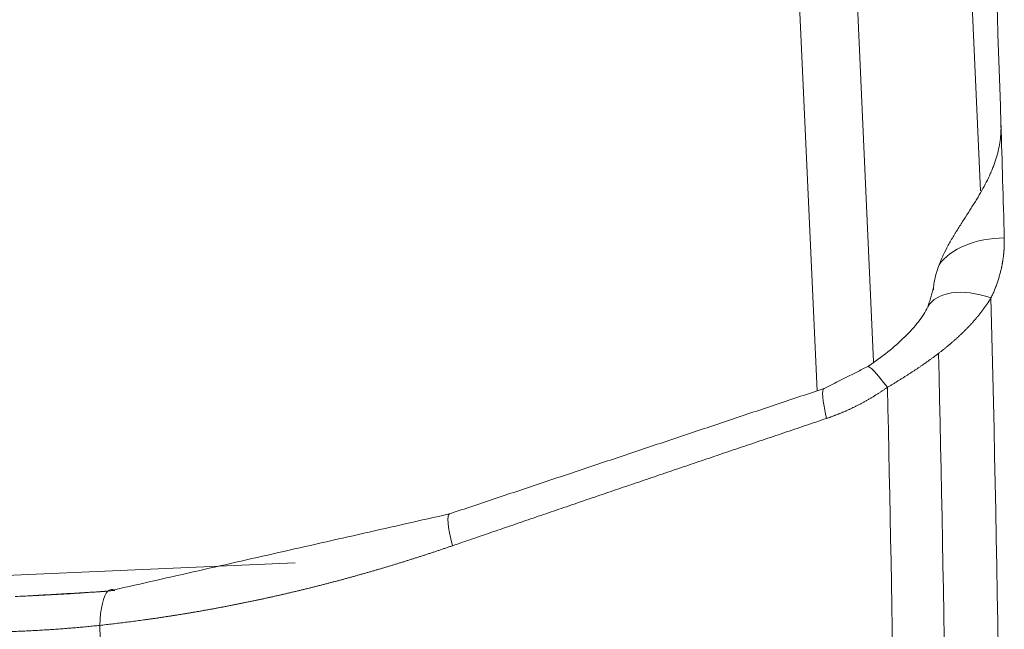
# Model space of a CAD drawing. Header units: millimetres. Extents: x 35469 to 44263, y -24881 to -16268.
# Tile 154 of 231: x 43770.46 to 43774.77, y -24746.27 to -24743.6. Entities that reach past the tile are written whole.
import ezdxf

# ---------------------------------------------------------------- set-up
doc = ezdxf.new("R2010")
doc.units = ezdxf.units.MM
doc.header["$LTSCALE"] = 0.3175
doc.layers.add('1轮廓实线层', color=7, linetype='Continuous', lineweight=18)

# ---------------------------------------------------------------- blocks, each defined once
blk = doc.blocks.new('MR20E-1840')
at = {"layer": '1轮廓实线层'}
for p, q in [((15610.9238, -10800.1868), (15611.017, -10802.2458)), ((15610.7699, -10802.3725), (15610.6736, -10800.2462)), ((15611.4401, -10800.5263), (15611.4842, -10801.4994)), ((15605.8105, -10803.239), (15608.4897, -10803.1246))]:
    blk.add_line(p, q, dxfattribs=at)
for centre, major_axis, ratio, start_param, end_param in [((15611.3301, -10807.4632), (0, 9.375), 0.034828, 5.44291, 5.812659), ((15611.3301, -10807.4632), (0, 9.375), 0.034828, 5.373781, 5.44291), ((15611.5795, -10801.8891), (-0.2999, -0.0081), 0.613844, 4.668257, 5.869454), ((15611.5213, -10802.1424), (-0.2682, 0.1345), 0.552589, 4.952235, 6.273301), ((15611.2652, -10807.4632), (0, 9.375), 0.034828, 4.869486, 5.338884), ((15611.0302, -10807.4632), (0, 9.375), 0.034828, 4.899182, 5.307332), ((15611.1608, -10802.514), (-0.1697, 0.2474), 0.081887, 5.341223, 6.284808), ((15610.8948, -10802.6471), (-0.0945, 0.2847), 0.124811, 6.282074, 7.241728), ((15610.8065, -10807.4632), (0, -9.303), 0.034828, 1.773406, 2.15178), ((15609.2593, -10803.1944), (-0.096, 0.2842), 0.128951, 6.2815, 7.275691), ((15607.7186, -10803.5387), (-0.033, 0.2982), 0.257901, 0.196402, 1.047784), ((15607.7186, -10803.5387), (-0.033, 0.2982), 0.257901, 6.08978, 6.479595), ((15607.3874, -10807.4632), (0, 8.2034), 0.034828, 4.977394, 5.230976)]:
    blk.add_ellipse(centre, major_axis=major_axis, ratio=ratio, start_param=start_param, end_param=end_param, dxfattribs=at)
for points, knots in [([(15611.5733, -10801.2076), (15611.5736, -10801.2197), (15611.5734, -10801.2438), (15611.5711, -10801.2678), (15611.5662, -10801.3038), (15611.561, -10801.3277), (15611.5504, -10801.3637), (15611.5463, -10801.3758), (15611.5395, -10801.394), (15611.5371, -10801.4001), (15611.5321, -10801.4123), (15611.5295, -10801.4184), (15611.5159, -10801.4488), (15611.5033, -10801.4732), (15611.4823, -10801.5103), (15611.475, -10801.5228), (15611.4634, -10801.5418), (15611.4595, -10801.5482), (15611.4515, -10801.561), (15611.4474, -10801.5675), (15611.4351, -10801.5871), (15611.4267, -10801.6001), (15611.4097, -10801.6266), (15611.4012, -10801.6399), (15611.3883, -10801.6602), (15611.3819, -10801.6704), (15611.3756, -10801.6808), (15611.3713, -10801.6878), (15611.3692, -10801.6913), (15611.3588, -10801.7087), (15611.3507, -10801.7227), (15611.3353, -10801.7509), (15611.328, -10801.7651), (15611.3196, -10801.783), (15611.3179, -10801.7865), (15611.3147, -10801.7937), (15611.3131, -10801.7974), (15611.3085, -10801.8082), (15611.3056, -10801.8154), (15611.3029, -10801.8226)], [0, 0, 0, 0, 0.0625, 0.125, 0.125, 0.25, 0.25, 0.3125, 0.3125, 0.34375, 0.34375, 0.375, 0.375, 0.5, 0.5, 0.5625, 0.5625, 0.59375, 0.59375, 0.625, 0.625, 0.6875, 0.6875, 0.75, 0.75, 0.78125, 0.796875, 0.796875, 0.8125, 0.8125, 0.875, 0.875, 0.9375, 0.9375, 0.953125, 0.953125, 0.96875, 0.96875, 1, 1, 1, 1]), ([(15611.5877, -10801.7049), (15611.5878, -10801.7064), (15611.5878, -10801.7095), (15611.5879, -10801.7141), (15611.5879, -10801.7187), (15611.5879, -10801.7233), (15611.5879, -10801.7279), (15611.5878, -10801.7325), (15611.5876, -10801.737), (15611.5875, -10801.7416), (15611.5873, -10801.7462), (15611.587, -10801.7508), (15611.5867, -10801.7554), (15611.5864, -10801.76), (15611.5861, -10801.7645), (15611.5857, -10801.7691), (15611.5852, -10801.7737), (15611.5847, -10801.7782), (15611.5842, -10801.7828), (15611.5837, -10801.7874), (15611.5831, -10801.7919), (15611.5824, -10801.7965), (15611.5818, -10801.801), (15611.5811, -10801.8056), (15611.5803, -10801.8101), (15611.5795, -10801.8147), (15611.5787, -10801.8192), (15611.5778, -10801.8238), (15611.5769, -10801.8283), (15611.576, -10801.8329), (15611.5747, -10801.8388), (15611.573, -10801.8462), (15611.5708, -10801.8549), (15611.5685, -10801.8636), (15611.5661, -10801.8723), (15611.5635, -10801.881), (15611.5608, -10801.8897), (15611.5579, -10801.8983), (15611.5549, -10801.9069), (15611.5517, -10801.9155), (15611.5484, -10801.924), (15611.545, -10801.9326), (15611.5414, -10801.9411), (15611.5377, -10801.9496), (15611.5338, -10801.9581), (15611.5311, -10801.9637), (15611.5297, -10801.9665)], [0, 0, 0, 0, 0.017371, 0.034726, 0.052066, 0.069391, 0.086701, 0.103999, 0.121284, 0.138558, 0.155821, 0.173073, 0.190317, 0.207552, 0.224779, 0.241999, 0.259213, 0.276422, 0.293626, 0.310826, 0.328024, 0.345219, 0.362413, 0.379606, 0.3968, 0.413994, 0.43119, 0.448389, 0.465591, 0.482797, 0.500008, 0.533308, 0.566587, 0.599853, 0.633109, 0.666363, 0.699619, 0.732884, 0.766164, 0.799463, 0.832788, 0.866145, 0.899539, 0.932976, 0.966461, 1, 1, 1, 1]), ([(15611.3029, -10801.8226), (15611.2993, -10801.8321), (15611.2961, -10801.8415), (15611.2903, -10801.8601), (15611.2878, -10801.8693), (15611.2835, -10801.8875), (15611.2818, -10801.8966), (15611.2799, -10801.91), (15611.2794, -10801.9145), (15611.2787, -10801.9233), (15611.2784, -10801.9276), (15611.2783, -10801.9319)], [0, 0, 0, 0, 0.25, 0.25, 0.5, 0.5, 0.75, 0.75, 0.875, 0.875, 1, 1, 1, 1]), ([(15611.5297, -10801.9665), (15611.5289, -10801.9679), (15611.5272, -10801.9706), (15611.5247, -10801.9746), (15611.5221, -10801.9787), (15611.5195, -10801.9827), (15611.5169, -10801.9868), (15611.5142, -10801.9908), (15611.5115, -10801.9948), (15611.5087, -10801.9988), (15611.5059, -10802.0027), (15611.5031, -10802.0067), (15611.5003, -10802.0107), (15611.4974, -10802.0146), (15611.4945, -10802.0186), (15611.4915, -10802.0225), (15611.4886, -10802.0264), (15611.4856, -10802.0303), (15611.4825, -10802.0342), (15611.4794, -10802.0381), (15611.4763, -10802.042), (15611.4732, -10802.0458), (15611.47, -10802.0497), (15611.4668, -10802.0535), (15611.4635, -10802.0574), (15611.4602, -10802.0612), (15611.4569, -10802.065), (15611.4536, -10802.0688), (15611.4502, -10802.0726), (15611.4468, -10802.0764), (15611.4434, -10802.0802), (15611.4399, -10802.084), (15611.4364, -10802.0877), (15611.4328, -10802.0915), (15611.4292, -10802.0952), (15611.4256, -10802.099), (15611.422, -10802.1027), (15611.4183, -10802.1064), (15611.4146, -10802.1101), (15611.4109, -10802.1138), (15611.4071, -10802.1175), (15611.4033, -10802.1212), (15611.3994, -10802.1249), (15611.3956, -10802.1286), (15611.3917, -10802.1322), (15611.3877, -10802.1359), (15611.3837, -10802.1395), (15611.3797, -10802.1432), (15611.3757, -10802.1468), (15611.3716, -10802.1505), (15611.3675, -10802.1541), (15611.3634, -10802.1577), (15611.3592, -10802.1613), (15611.355, -10802.1649), (15611.3508, -10802.1685), (15611.3466, -10802.1721), (15611.3423, -10802.1757), (15611.3379, -10802.1793), (15611.3336, -10802.1828), (15611.3292, -10802.1864), (15611.3248, -10802.19), (15611.3203, -10802.1935), (15611.3158, -10802.1971), (15611.3113, -10802.2006), (15611.3068, -10802.2042), (15611.3022, -10802.2077), (15611.2976, -10802.2112), (15611.293, -10802.2147), (15611.2883, -10802.2183), (15611.2836, -10802.2218), (15611.2789, -10802.2253), (15611.2741, -10802.2288), (15611.2693, -10802.2323), (15611.2645, -10802.2358), (15611.2596, -10802.2393), (15611.2547, -10802.2428), (15611.2498, -10802.2463), (15611.2449, -10802.2498), (15611.2399, -10802.2533), (15611.2349, -10802.2568), (15611.2299, -10802.2602), (15611.2248, -10802.2637), (15611.2197, -10802.2672), (15611.2146, -10802.2707), (15611.2094, -10802.2741), (15611.2042, -10802.2776), (15611.199, -10802.2811), (15611.1938, -10802.2845), (15611.1885, -10802.288), (15611.1832, -10802.2915), (15611.1779, -10802.2949), (15611.1725, -10802.2984), (15611.1672, -10802.3019), (15611.1617, -10802.3053), (15611.1563, -10802.3088), (15611.1508, -10802.3122), (15611.1453, -10802.3157), (15611.1398, -10802.3191), (15611.1343, -10802.3226), (15611.1287, -10802.3261), (15611.1231, -10802.3295), (15611.1175, -10802.333), (15611.1118, -10802.3364), (15611.1061, -10802.3399), (15611.1004, -10802.3434), (15611.0947, -10802.3468), (15611.0889, -10802.3503), (15611.0832, -10802.3538), (15611.0793, -10802.3561), (15611.0774, -10802.3572)], [0, 0, 0, 0, 0.008804, 0.017605, 0.026403, 0.035199, 0.043992, 0.052785, 0.061576, 0.070366, 0.079157, 0.087947, 0.096738, 0.105529, 0.114322, 0.123117, 0.131913, 0.140713, 0.149515, 0.15832, 0.167129, 0.175942, 0.184759, 0.193582, 0.202409, 0.211242, 0.220082, 0.228927, 0.23778, 0.246639, 0.255507, 0.264382, 0.273266, 0.282158, 0.291059, 0.299971, 0.308891, 0.317823, 0.326765, 0.335718, 0.344682, 0.353658, 0.362647, 0.371648, 0.380661, 0.389689, 0.398729, 0.407784, 0.416854, 0.425938, 0.435037, 0.444151, 0.453282, 0.462428, 0.471592, 0.480772, 0.489969, 0.499184, 0.508417, 0.517668, 0.526938, 0.536227, 0.545535, 0.554862, 0.56421, 0.573578, 0.582967, 0.592377, 0.601808, 0.61126, 0.620735, 0.630232, 0.639751, 0.649294, 0.658859, 0.668448, 0.678061, 0.687698, 0.69736, 0.707046, 0.716758, 0.726494, 0.736257, 0.746045, 0.75586, 0.765701, 0.775569, 0.785464, 0.795386, 0.805336, 0.815314, 0.825321, 0.835355, 0.845419, 0.855511, 0.865633, 0.875784, 0.885966, 0.896177, 0.906419, 0.916691, 0.926994, 0.937328, 0.947693, 0.958091, 0.96852, 0.978981, 0.989474, 1, 1, 1, 1]), ([(15611.2543, -10802.0057), (15611.2432, -10802.0275), (15611.2155, -10802.0711), (15611.1338, -10802.1602), (15611.0542, -10802.2244), (15610.991, -10802.2666)], [0, 0, 0, 0, 0.242375, 0.488681, 1, 1, 1, 1]), ([(15611.0774, -10802.3572), (15611.0757, -10802.3584), (15611.0724, -10802.3607), (15611.0674, -10802.3641), (15611.0624, -10802.3675), (15611.0574, -10802.3709), (15611.0524, -10802.3743), (15611.0474, -10802.3776), (15611.0423, -10802.3809), (15611.0373, -10802.3841), (15611.0322, -10802.3873), (15611.0272, -10802.3905), (15611.0221, -10802.3937), (15611.017, -10802.3968), (15611.0119, -10802.3999), (15611.0068, -10802.4029), (15611.0017, -10802.4059), (15610.9966, -10802.4089), (15610.9915, -10802.4119), (15610.9863, -10802.4148), (15610.9812, -10802.4177), (15610.976, -10802.4206), (15610.9709, -10802.4234), (15610.9657, -10802.4262), (15610.9605, -10802.4289), (15610.9553, -10802.4317), (15610.9501, -10802.4344), (15610.9449, -10802.437), (15610.9397, -10802.4397), (15610.9344, -10802.4423), (15610.9292, -10802.4448), (15610.9239, -10802.4474), (15610.9187, -10802.4499), (15610.9134, -10802.4523), (15610.9081, -10802.4548), (15610.9028, -10802.4572), (15610.8975, -10802.4596), (15610.8922, -10802.4619), (15610.8869, -10802.4642), (15610.8816, -10802.4665), (15610.8762, -10802.4687), (15610.8709, -10802.4709), (15610.8655, -10802.4731), (15610.8602, -10802.4752), (15610.8548, -10802.4774), (15610.8494, -10802.4794), (15610.844, -10802.4815), (15610.8386, -10802.4835), (15610.8332, -10802.4855), (15610.8277, -10802.4874), (15610.8223, -10802.4894), (15610.8169, -10802.4913), (15610.8132, -10802.4925), (15610.8114, -10802.4931)], [0, 0, 0, 0, 0.020289, 0.040535, 0.060739, 0.080903, 0.101028, 0.121113, 0.14116, 0.161171, 0.181145, 0.201084, 0.220988, 0.24086, 0.260698, 0.280506, 0.300283, 0.32003, 0.339748, 0.359439, 0.379103, 0.398741, 0.418354, 0.437943, 0.45751, 0.477054, 0.496577, 0.51608, 0.535565, 0.555031, 0.574479, 0.593912, 0.613329, 0.632733, 0.652123, 0.671501, 0.690867, 0.710223, 0.72957, 0.748909, 0.76824, 0.787565, 0.806884, 0.826199, 0.845511, 0.86482, 0.884128, 0.903436, 0.922744, 0.942053, 0.961365, 0.98068, 1, 1, 1, 1]), ([(15610.8114, -10802.4931), (15610.7801, -10802.5036), (15610.7176, -10802.5247), (15610.6241, -10802.5563), (15610.5309, -10802.5877), (15610.4381, -10802.6191), (15610.3456, -10802.6504), (15610.2535, -10802.6817), (15610.1617, -10802.7128), (15610.0703, -10802.7438), (15609.9793, -10802.7748), (15609.8887, -10802.8056), (15609.7983, -10802.8364), (15609.7084, -10802.8671), (15609.6188, -10802.8977), (15609.5296, -10802.9282), (15609.4407, -10802.9587), (15609.3522, -10802.989), (15609.2641, -10803.0193), (15609.2054, -10803.0394), (15609.1762, -10803.0495)], [0, 0, 0, 0, 0.057359, 0.114506, 0.17144, 0.228162, 0.284672, 0.34097, 0.397056, 0.452929, 0.508591, 0.56404, 0.619277, 0.674302, 0.729115, 0.783716, 0.838105, 0.892282, 0.946247, 1, 1, 1, 1]), ([(15609.1762, -10803.0495), (15609.1713, -10803.0511), (15609.1615, -10803.0545), (15609.1469, -10803.0595), (15609.1322, -10803.0644), (15609.1176, -10803.0694), (15609.1029, -10803.0742), (15609.0883, -10803.0791), (15609.0737, -10803.0839), (15609.059, -10803.0887), (15609.0444, -10803.0934), (15609.0298, -10803.0981), (15609.0152, -10803.1028), (15609.0006, -10803.1075), (15608.986, -10803.1121), (15608.9714, -10803.1167), (15608.9568, -10803.1212), (15608.9422, -10803.1257), (15608.9276, -10803.1302), (15608.913, -10803.1346), (15608.8985, -10803.139), (15608.8839, -10803.1434), (15608.8693, -10803.1477), (15608.8548, -10803.152), (15608.8402, -10803.1563), (15608.8257, -10803.1605), (15608.8111, -10803.1647), (15608.7966, -10803.1689), (15608.7821, -10803.173), (15608.7675, -10803.1771), (15608.753, -10803.1812), (15608.7385, -10803.1852), (15608.724, -10803.1892), (15608.7095, -10803.1931), (15608.695, -10803.1971), (15608.6805, -10803.201), (15608.666, -10803.2048), (15608.6515, -10803.2086), (15608.637, -10803.2124), (15608.6225, -10803.2162), (15608.6081, -10803.2199), (15608.5936, -10803.2236), (15608.5791, -10803.2273), (15608.5647, -10803.2309), (15608.5502, -10803.2345), (15608.5358, -10803.238), (15608.5213, -10803.2416), (15608.5069, -10803.2451), (15608.4925, -10803.2485), (15608.478, -10803.2519), (15608.4636, -10803.2553), (15608.4492, -10803.2587), (15608.4348, -10803.262), (15608.4204, -10803.2653), (15608.406, -10803.2686), (15608.3916, -10803.2718), (15608.3772, -10803.275), (15608.3628, -10803.2782), (15608.3484, -10803.2813), (15608.334, -10803.2844), (15608.3196, -10803.2875), (15608.3053, -10803.2905), (15608.2909, -10803.2935), (15608.2766, -10803.2965), (15608.2622, -10803.2994), (15608.2478, -10803.3023), (15608.2335, -10803.3052), (15608.2192, -10803.308), (15608.2048, -10803.3108), (15608.1905, -10803.3136), (15608.1762, -10803.3163), (15608.1619, -10803.319), (15608.1475, -10803.3217), (15608.1332, -10803.3244), (15608.1189, -10803.327), (15608.1046, -10803.3295), (15608.0903, -10803.3321), (15608.076, -10803.3346), (15608.0618, -10803.3371), (15608.0475, -10803.3395), (15608.0332, -10803.342), (15608.0189, -10803.3444), (15608.0047, -10803.3467), (15607.9904, -10803.349), (15607.9762, -10803.3513), (15607.9619, -10803.3536), (15607.9477, -10803.3558), (15607.9334, -10803.358), (15607.9192, -10803.3602), (15607.905, -10803.3624), (15607.8907, -10803.3645), (15607.8765, -10803.3665), (15607.8623, -10803.3686), (15607.8481, -10803.3706), (15607.8339, -10803.3726), (15607.8197, -10803.3745), (15607.8055, -10803.3765), (15607.7913, -10803.3783), (15607.7771, -10803.3802), (15607.7629, -10803.382), (15607.7488, -10803.3838), (15607.7346, -10803.3856), (15607.7204, -10803.3873), (15607.7063, -10803.389), (15607.6921, -10803.3907), (15607.678, -10803.3924), (15607.6638, -10803.394), (15607.6497, -10803.3956), (15607.6402, -10803.3966), (15607.6355, -10803.3971)], [0, 0, 0, 0, 0.009675, 0.019342, 0.029001, 0.038652, 0.048295, 0.05793, 0.067557, 0.077177, 0.086788, 0.096392, 0.105988, 0.115576, 0.125157, 0.134731, 0.144297, 0.153855, 0.163407, 0.172951, 0.182488, 0.192017, 0.20154, 0.211055, 0.220564, 0.230066, 0.23956, 0.249048, 0.25853, 0.268004, 0.277472, 0.286933, 0.296388, 0.305836, 0.315278, 0.324714, 0.334143, 0.343566, 0.352983, 0.362393, 0.371798, 0.381196, 0.390589, 0.399975, 0.409356, 0.418731, 0.4281, 0.437464, 0.446822, 0.456174, 0.465521, 0.474862, 0.484198, 0.493528, 0.502853, 0.512173, 0.521488, 0.530798, 0.540102, 0.549401, 0.558696, 0.567985, 0.57727, 0.58655, 0.595825, 0.605095, 0.614361, 0.623622, 0.632878, 0.64213, 0.651378, 0.660621, 0.66986, 0.679094, 0.688325, 0.697551, 0.706773, 0.71599, 0.725204, 0.734414, 0.74362, 0.752822, 0.76202, 0.771215, 0.780405, 0.789592, 0.798776, 0.807956, 0.817132, 0.826305, 0.835475, 0.844641, 0.853804, 0.862963, 0.872119, 0.881273, 0.890423, 0.89957, 0.908714, 0.917855, 0.926993, 0.936129, 0.945261, 0.954391, 0.963518, 0.972642, 0.981764, 0.990883, 1, 1, 1, 1]), ([(15607.2667, -10803.2708), (15607.2668, -10803.2708), (15607.2794, -10803.2703), (15607.3027, -10803.2694), (15607.3259, -10803.2683), (15607.3367, -10803.2678)], [0, 0, 0, 0, 0.006078, 0.537586, 1, 1, 1, 1]), ([(15607.3367, -10803.2678), (15607.3383, -10803.2678), (15607.3521, -10803.2671), (15607.3782, -10803.2659), (15607.4148, -10803.264), (15607.4513, -10803.262), (15607.4875, -10803.2598), (15607.5236, -10803.2576), (15607.5595, -10803.2552), (15607.5952, -10803.2527), (15607.6306, -10803.2501), (15607.6659, -10803.2473), (15607.6893, -10803.2454), (15607.701, -10803.2444)], [0, 0, 0, 0, 0.012751, 0.113732, 0.21421, 0.314187, 0.413663, 0.512637, 0.61111, 0.709083, 0.806555, 0.903527, 1, 1, 1, 1]), ([(15607.6355, -10803.3971), (15607.6312, -10803.3976), (15607.6226, -10803.3985), (15607.6096, -10803.3998), (15607.5965, -10803.4011), (15607.5834, -10803.4024), (15607.5702, -10803.4037), (15607.557, -10803.4049), (15607.5437, -10803.4061), (15607.5303, -10803.4073), (15607.5168, -10803.4084), (15607.5033, -10803.4095), (15607.4898, -10803.4106), (15607.4761, -10803.4116), (15607.4624, -10803.4126), (15607.4487, -10803.4136), (15607.4349, -10803.4146), (15607.421, -10803.4155), (15607.407, -10803.4164), (15607.393, -10803.4173), (15607.3789, -10803.4181), (15607.3648, -10803.4189), (15607.3506, -10803.4197), (15607.3363, -10803.4204), (15607.322, -10803.4211), (15607.3076, -10803.4218), (15607.2931, -10803.4225), (15607.2786, -10803.4231), (15607.264, -10803.4237), (15607.2493, -10803.4242), (15607.2346, -10803.4247), (15607.2198, -10803.4252), (15607.205, -10803.4257), (15607.19, -10803.4261), (15607.1751, -10803.4265), (15607.16, -10803.4269), (15607.1449, -10803.4272), (15607.1297, -10803.4275), (15607.1145, -10803.4277), (15607.0992, -10803.428), (15607.0838, -10803.4282), (15607.066, -10803.4284), (15607.0455, -10803.4285), (15607.0221, -10803.4286), (15606.998, -10803.4286), (15606.9734, -10803.4286), (15606.9482, -10803.4284), (15606.9223, -10803.4282), (15606.8958, -10803.4279), (15606.8687, -10803.4275), (15606.841, -10803.427), (15606.8126, -10803.4264), (15606.7836, -10803.4257), (15606.7541, -10803.4249), (15606.7238, -10803.424), (15606.693, -10803.4229), (15606.6615, -10803.4218), (15606.6294, -10803.4206), (15606.5967, -10803.4192), (15606.5633, -10803.4177), (15606.5294, -10803.4161), (15606.5065, -10803.4149), (15606.4949, -10803.4143)], [0, 0, 0, 0, 0.011491, 0.023034, 0.034628, 0.046274, 0.05797, 0.069719, 0.081519, 0.09337, 0.105273, 0.117227, 0.129234, 0.141292, 0.153401, 0.165563, 0.177776, 0.190041, 0.202358, 0.214727, 0.227148, 0.239621, 0.252146, 0.264722, 0.277351, 0.290032, 0.302766, 0.315551, 0.328389, 0.341278, 0.35422, 0.367215, 0.380261, 0.39336, 0.406512, 0.419715, 0.432972, 0.44628, 0.459641, 0.473055, 0.486521, 0.500039, 0.519994, 0.54048, 0.561496, 0.583043, 0.605121, 0.627729, 0.650869, 0.674539, 0.69874, 0.723472, 0.748735, 0.774529, 0.800855, 0.827711, 0.855098, 0.883016, 0.911465, 0.940446, 0.969957, 1, 1, 1, 1])]:
    blk.add_open_spline(points, degree=3, knots=knots, dxfattribs=at)
for points in [[(15611.2791, -10801.9218), (15611.254, -10802.0062)], [(15610.991, -10802.2666), (15610.8004, -10802.3623)], [(15610.8004, -10802.3623), (15609.1634, -10802.9102)], [(15609.1628, -10802.9104), (15607.671, -10803.2482)], [(15607.671, -10803.2482), (15607.3115, -10803.269)]]:
    blk.add_open_spline(points, degree=1, dxfattribs=at)

msp = doc.modelspace()

# ---------------------------------------------------------------- block references
msp.add_blockref('MR20E-1840', (28163.1775, -13942.8535))

doc.saveas('drawing.dxf')
